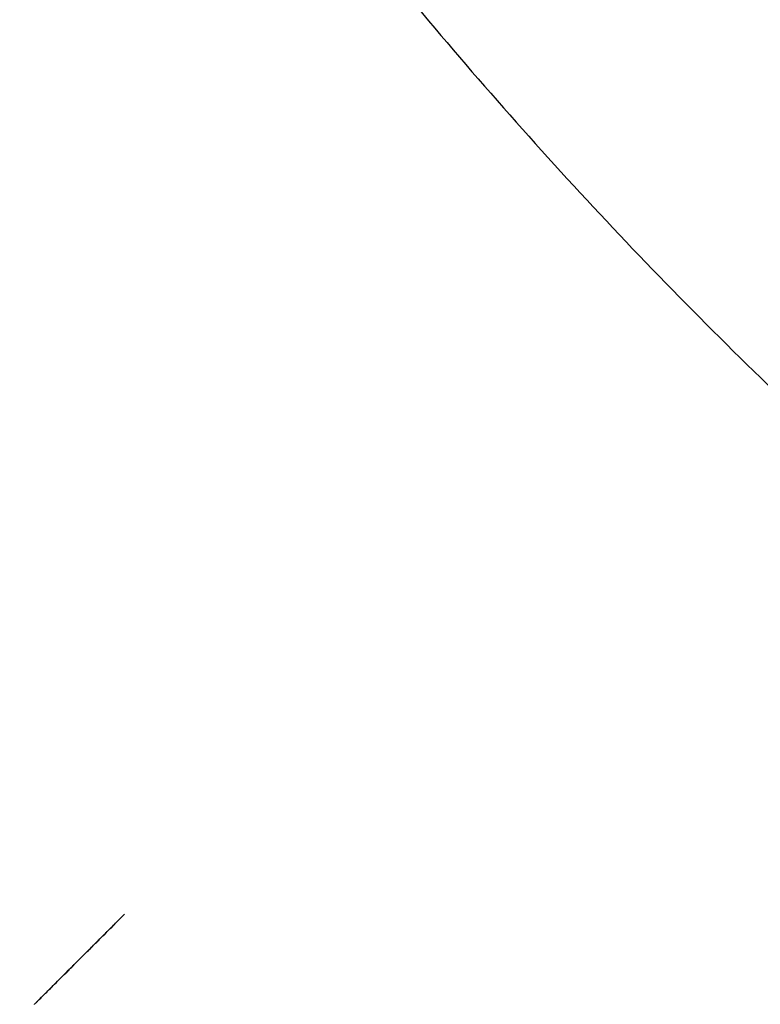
# Model space of a CAD drawing. Header units: millimetres. Extents: x -171 to 493, y -1571 to 169.
# Tile 45 of 256: x -6.39 to -5.23, y -6.36 to -4.82. Entities that reach past the tile are written whole.
import ezdxf

# ---------------------------------------------------------------- set-up
doc = ezdxf.new("R2010")
doc.units = ezdxf.units.MM
doc.layers.add('Bent Two__PARTS__Pipe', color=18, linetype='Continuous', true_color=0x000000)
doc.layers.add('Bent Two__PARTS__Switch', color=254, linetype='Continuous', true_color=0xe6e6e6)

msp = doc.modelspace()

# ---------------------------------------------------------------- linework, layer by layer
at = {"layer": 'Bent Two__PARTS__Pipe'}
msp.add_rational_spline([(-4.1667, 6.2361, 1125.432), (-7.5, 4.0089, 1125.432), (-7.5, 0, 1125.432), (-7.5, -4.0089, 1125.432), (-4.1667, -6.2361, 1125.432)], [0.861834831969, 0.818728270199, 1, 0.818728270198, 0.861834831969], degree=2, knots=[33.662003, 33.662003, 33.662003, 42.411501, 42.411501, 51.160999, 51.160999, 51.160999], dxfattribs=at)
at = {"layer": 'Bent Two__PARTS__Pipe', "extrusion": (0.707108, -0.707106, -1.28465e-11)}
msp.add_rational_spline([(-6.3643, -6.3643, 1638.8), (-6.3643, -6.3643, 1639), (-6.2228, -6.2228, 1639)], [1, 0.707106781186, 1], degree=2, dxfattribs=at)
at = {"layer": 'Bent Two__PARTS__Switch', "extrusion": (0.707108, -0.707106, -1.28195e-10)}
msp.add_rational_spline([(-6.3644, -6.3644, 1639.2), (-6.3644, -6.3644, 1639), (-6.2229, -6.2229, 1639)], [1, 0.70710678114, 1], degree=2, dxfattribs=at)
at = {"layer": 'Bent Two__PARTS__Switch', "extrusion": (-0.707108, 0.707106, -1.1387e-10)}
msp.add_rational_spline([(-6.3644, -6.3644, 1639.8), (-6.3644, -6.3644, 1640), (-6.2229, -6.2229, 1640)], [1, 0.70710678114, 1], degree=2, dxfattribs=at)

doc.saveas('drawing.dxf')
